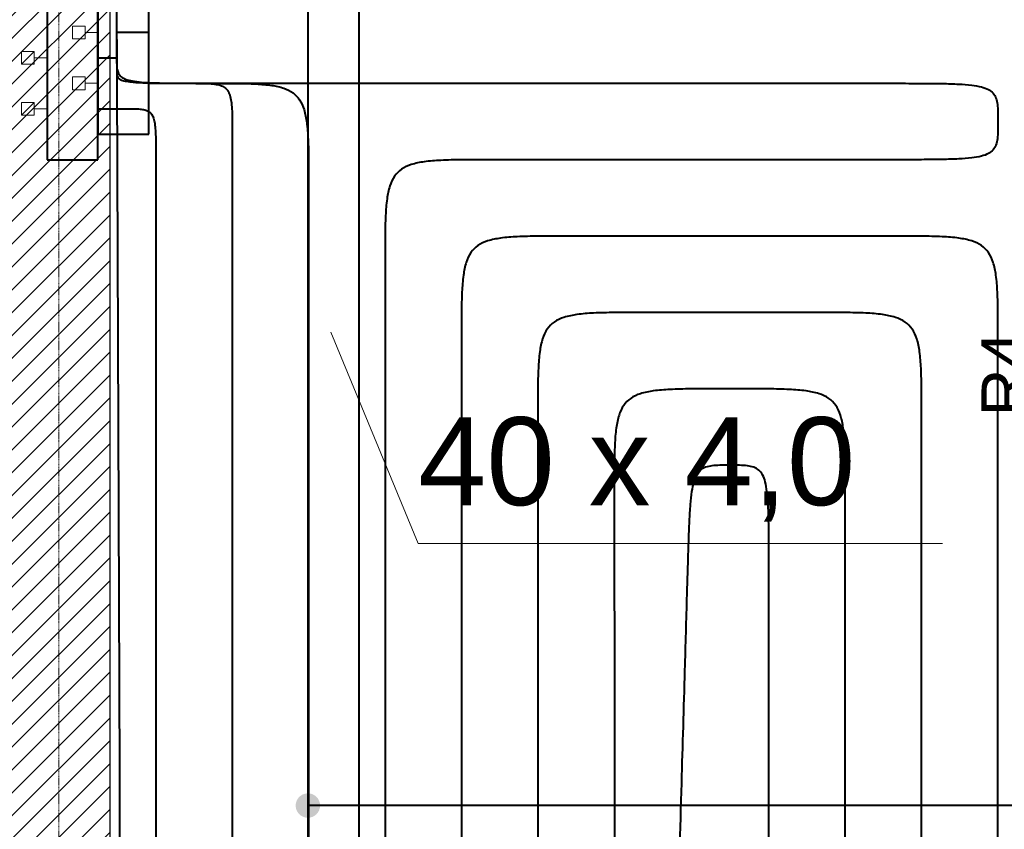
# Model space of a CAD drawing. Header units: millimetres. Extents: x 49908 to 79848, y -11883 to -3092.
# Tile 102 of 222: x 69083 to 69276, y -5190 to -5031. Entities that reach past the tile are written whole.
import ezdxf
from ezdxf.lldxf.tags import DXFTag

# ---------------------------------------------------------------- set-up
doc = ezdxf.new("R2010")
doc.units = ezdxf.units.MM
doc.linetypes.add('DASHDOT', pattern=[1, 0.5, -0.25, 0, -0.25])
for name, color, linetype, lineweight in [('A_HATCH', 9, 'Continuous', 9), ('A_MUROWANE', 9, 'Continuous', 25), ('A_OSIE', 9, 'DASHDOT', 9)]:
    doc.layers.add(name, color=color, linetype=linetype, lineweight=lineweight)
for name, color, linetype in [('IS_Armatura_Therm', 7, 'SOLID'), ('IS_Inne_Urzadzenia_Therm', 7, 'Continuous'), ('IS_Opisy_działek_Therm', 7, 'SOLID')]:
    doc.layers.add(name, color=color, linetype=linetype)
for name, color, linetype, true_color in [('IS_Ogrzewanie_płaszczyznowe', 7, 'SOLID', 0xac00e6), ('IS_Przyłącza_o.p._Powrót', 7, 'DASH', 0x438955), ('IS_Przyłącza_o.p._Zasilanie', 7, 'SOLID', 0xff9124)]:
    doc.layers.add(name, color=color, linetype=linetype, true_color=true_color)
for name, color, linetype, lineweight, true_color in [('IS_Powrót', 7, 'DASH', 25, 0x0000e6), ('IS_Rozdzielacze_Powrót', 5, 'DASH', 25, 0x0000ff), ('IS_Rozdzielacze_Zasilanie', 1, 'SOLID', 25, 0xff0000), ('IS_Rys.pętli_o.p._Powrót', 7, 'DASH', 13, 0x4c9a5f), ('IS_Rys.pętli_o.p._Zasilanie', 7, 'SOLID', 13, 0xff8c1a), ('IS_Zasilanie', 7, 'SOLID', 25, 0xeb0000)]:
    doc.layers.add(name, color=color, linetype=linetype, lineweight=lineweight, true_color=true_color)
tags = doc.linetypes.add('DASH', pattern=[15, 10, -5]).pattern_tags.tags
tags[6:7] = [DXFTag(74, 4), DXFTag(75, 0), DXFTag(340, '0'), DXFTag(46, 0.0), DXFTag(50, 0.0), DXFTag(44, 0.0), DXFTag(45, 0.0)]
tags[4:5] = [DXFTag(74, 4), DXFTag(75, 0), DXFTag(340, '0'), DXFTag(46, 0.0), DXFTag(50, 0.0), DXFTag(44, 0.0), DXFTag(45, 0.0)]
tags = doc.linetypes.add('SOLID', pattern=[10, 10, 0]).pattern_tags.tags
tags[6:7] = [DXFTag(74, 4), DXFTag(75, 0), DXFTag(340, '0'), DXFTag(46, 0.0), DXFTag(50, 0.0), DXFTag(44, 0.0), DXFTag(45, 0.0)]
tags[4:5] = [DXFTag(74, 4), DXFTag(75, 0), DXFTag(340, '0'), DXFTag(46, 0.0), DXFTag(50, 0.0), DXFTag(44, 0.0), DXFTag(45, 0.0)]

msp = doc.modelspace()

# ---------------------------------------------------------------- hatches: boundary and pattern name
at = {"layer": 'A_HATCH', "transparency": 33554687}
h = msp.add_hatch(dxfattribs=at)
h.set_pattern_fill('ANSI31', color=256, angle=360)
h.set_pattern_definition([(45, (16000, 0), (-2.24506403, 2.24506403), [])])
h.paths.add_polyline_path([(69100.47, -6009.74), (69080.47, -6009.74), (69080.47, -6426.63), (69100.47, -6426.63)])
h.paths.add_polyline_path([(69100.47, -5426.63), (69080.47, -5426.63), (69080.47, -5486.63), (68700.47, -5486.63), (68700.47, -5439.13), (68680.47, -5439.13), (68680.47, -5566.63), (68700.47, -5566.63), (68700.47, -5506.63), (69080.47, -5506.63), (69080.47, -5566.63), (69100.47, -5566.63)])
h.paths.add_polyline_path([(69100.47, -4926.63), (69042.97, -4926.63), (69042.97, -4946.63), (69080.47, -4946.63), (69080.47, -5326.63), (69100.47, -5326.63)])
h.paths.add_polyline_path([(68942.97, -4926.63), (68837.97, -4926.63), (68837.97, -4946.63), (68942.97, -4946.63)])
h.paths.add_polyline_path([(69695.47, -5826.63), (69555.47, -5826.63), (69555.47, -5846.63), (69670.47, -5846.63), (69670.47, -6026.63), (69690.47, -6026.63), (69690.47, -5846.63), (69695.47, -5846.63)])
h.paths.add_polyline_path([(69690.47, -6026.63), (69670.47, -6026.63), (69670.47, -6126.63), (69690.47, -6126.63)])
h.paths.add_polyline_path([(69690.47, -6126.63), (69670.47, -6126.63), (69670.47, -6181.63), (69690.47, -6181.63)])
h.paths.add_polyline_path([(69940.47, -5826.63), (69790.47, -5826.63), (69790.47, -5846.63), (69940.47, -5846.63)])
h.paths.add_polyline_path([(69940.47, -5826.63), (69940.47, -5846.63)], flags=17)
h.paths.add_polyline_path([(69790.47, -5826.63), (69785.47, -5826.63), (69785.47, -5846.63), (69790.47, -5846.63)])
h.paths.add_polyline_path([(69325.47, -5826.63), (69325.47, -5846.63), (69465.47, -5846.63), (69465.47, -5826.63)])
h.paths.add_polyline_path([(69300.47, -5851.63), (69280.47, -5851.63), (69280.47, -5966.63), (69290.47, -5966.63), (69300.47, -5966.63)])
h.paths.add_polyline_path([(69300.47, -5439.13), (69280.47, -5439.13), (69280.47, -5813.63), (69300.47, -5813.63)])
h.paths.add_polyline_path([(69280.47, -5014.13), (69300.47, -5014.13), (69300.47, -4926.63), (69280.47, -4926.63)])
h.paths.add_polyline_path([(69300.47, -5039.13), (69280.47, -5039.13), (69280.47, -5414.13), (69300.47, -5414.13)])
h.paths.add_polyline_path([(68700.47, -5839.13), (68680.47, -5839.13), (68680.47, -5909.74), (68700.47, -5909.74)])
h.paths.add_polyline_path([(68700.47, -5814.13), (68700.47, -5826.63), (69080.47, -5826.63), (69080.47, -5909.74), (69100.47, -5909.74), (69100.47, -5666.63), (69080.47, -5666.63), (69080.47, -5806.63), (68700.47, -5806.63), (68700.47, -5666.63), (68680.47, -5666.63), (68680.47, -5814.13)])
h.paths.add_polyline_path([(68680.47, -5014.13), (68700.47, -5014.13), (68700.47, -4946.63), (68737.97, -4946.63), (68737.97, -4926.63), (68680.47, -4926.63)])
h.paths.add_polyline_path([(68700.47, -5039.13), (68680.47, -5039.13), (68680.47, -5314.13), (68700.47, -5314.13)])
at = {"layer": 'IS_Powrót'}
h = msp.add_hatch(color=256, dxfattribs=at)
edge = h.paths.add_edge_path()
edge.add_arc((69139.39, -5185.11), 2.4, 0, 360)

# ---------------------------------------------------------------- linework, layer by layer
at = {"layer": 'A_MUROWANE'}
msp.add_lwpolyline([(69042.97, -4926.63), (69100.47, -4926.63), (69100.47, -5326.63), (69080.47, -5326.63), (69080.47, -4946.63), (69042.97, -4946.63)], close=True, dxfattribs=at)
at = {"layer": 'A_OSIE', "ltscale": 0.3, "transparency": 33554559}
msp.add_line((69090.47, -7140.05), (69090.47, -3902.99), dxfattribs=at)
at = {"layer": 'IS_Armatura_Therm', "color": 1, "lineweight": 20}
for p, q in [((69095.66, -5032.02), (69093.16, -5032.02)), ((69093.16, -5032.02), (69093.16, -5034.52)), ((69095.66, -5034.52), (69095.66, -5032.02)), ((69098.16, -5033.27), (69095.66, -5033.27)), ((69093.16, -5034.52), (69095.66, -5034.52)), ((69095.66, -5042.02), (69093.16, -5042.02)), ((69093.16, -5042.02), (69093.16, -5044.52)), ((69095.66, -5044.52), (69095.66, -5042.02)), ((69093.16, -5044.52), (69095.66, -5044.52)), ((69098.16, -5043.27), (69095.66, -5043.27))]:
    msp.add_line(p, q, dxfattribs=at)
at = {"layer": 'IS_Armatura_Therm', "color": 5, "lineweight": 20}
for p, q in [((69085.66, -5037.02), (69083.16, -5037.02)), ((69083.16, -5037.02), (69083.16, -5039.52)), ((69085.66, -5037.02), (69083.16, -5039.52)), ((69085.66, -5039.52), (69085.66, -5037.02)), ((69088.16, -5038.27), (69085.66, -5038.27)), ((69083.16, -5039.52), (69085.66, -5039.52)), ((69085.66, -5047.02), (69083.16, -5047.02)), ((69083.16, -5047.02), (69083.16, -5049.52)), ((69085.66, -5047.02), (69083.16, -5049.52)), ((69085.66, -5049.52), (69085.66, -5047.02)), ((69088.16, -5048.27), (69085.66, -5048.27)), ((69083.16, -5049.52), (69085.66, -5049.52))]:
    msp.add_line(p, q, dxfattribs=at)
at = {"layer": 'IS_Ogrzewanie_płaszczyznowe', "lineweight": 40}
for p, q in [((69101.39, -4926.65), (69102.42, -5178.51)), ((69102.42, -5178.51), (69102.42, -5690.61))]:
    msp.add_line(p, q, dxfattribs=at)
at = {"layer": 'IS_Opisy_działek_Therm', "lineweight": 20}
for p, q in [((69143.93, -5092.13), (69161.02, -5133.65)), ((69161.02, -5133.65), (69264.02, -5133.65))]:
    msp.add_line(p, q, dxfattribs=at)
at = {"layer": 'IS_Powrót', "lineweight": 40}
for p, q in [((69139.39, -4931.87), (69139.39, -5185.11)), ((69296.92, -5185.11), (69139.39, -5185.11)), ((69139.39, -5185.11), (69139.39, -5866.06))]:
    msp.add_line(p, q, dxfattribs=at)
at = {"layer": 'IS_Przyłącza_o.p._Powrót', "lineweight": 40}
for points, knots in [([(69098.16, -5038.27), (69098.19, -5038.27), (69098.3, -5038.27), (69098.52, -5038.27), (69098.86, -5038.27), (69099.29, -5038.27), (69099.76, -5038.27), (69100.25, -5038.27), (69100.72, -5038.27), (69101.15, -5038.27), (69101.49, -5038.27), (69101.71, -5038.27), (69101.82, -5038.27), (69101.85, -5038.27)], [0, 0, 0, 0, 0.00085863, 0.00321295, 0.00673057, 0.01107913, 0.01592626, 0.02093956, 0.02578668, 0.03013524, 0.03365287, 0.03600719, 0.03686582, 0.03686582, 0.03686582, 0.03686582]), ([(69098.16, -5048.27), (69098.21, -5048.27), (69098.37, -5048.27), (69098.72, -5048.27), (69099.24, -5048.27), (69099.9, -5048.27), (69100.63, -5048.27), (69101.38, -5048.27), (69102.12, -5048.27), (69102.77, -5048.27), (69103.29, -5048.27), (69103.64, -5048.27), (69103.81, -5048.27), (69103.85, -5048.27)], [0, 0, 0, 0, 0.00132455, 0.00495636, 0.01038273, 0.01709091, 0.02456818, 0.03230182, 0.03977909, 0.04648727, 0.05191364, 0.05554545, 0.05687, 0.05687, 0.05687, 0.05687]), ([(69103.85, -5048.27), (69104.32, -5048.27), (69105.18, -5048.27), (69106.35, -5048.31), (69107.3, -5048.43), (69108.07, -5048.7), (69108.67, -5049.2), (69109.06, -5049.95), (69109.3, -5050.94), (69109.45, -5052.23), (69109.52, -5053.88), (69109.54, -5055.94), (69109.54, -5057.44), (69109.54, -5058.27)], [0, 0, 0, 0, 0.0141429, 0.025734, 0.035115, 0.0428525, 0.0499553, 0.0578206, 0.0677118, 0.0805071, 0.0968308, 0.1171936, 0.1420622, 0.1420622, 0.1420622, 0.1420622]), ([(69109.54, -5058.27), (69109.54, -5060.37), (69109.54, -5068.23), (69109.54, -5084.69), (69109.54, -5109.69), (69109.54, -5140.79), (69109.54, -5175.54), (69109.54, -5211.52), (69109.54, -5246.27), (69109.54, -5277.37), (69109.54, -5302.37), (69109.54, -5318.83), (69109.54, -5326.69), (69109.54, -5328.79)], [0, 0, 0, 0, 0.063005, 0.235761, 0.493878, 0.812968, 1.168641, 1.536509, 1.892182, 2.211272, 2.469389, 2.642145, 2.70515, 2.70515, 2.70515, 2.70515])]:
    msp.add_open_spline(points, degree=3, knots=knots, dxfattribs=at)
at = {"layer": 'IS_Przyłącza_o.p._Zasilanie', "lineweight": 40}
for points, knots in [([(69108.16, -5033.27), (69108.11, -5033.27), (69107.93, -5033.27), (69107.54, -5033.27), (69106.96, -5033.27), (69106.23, -5033.27), (69105.42, -5033.27), (69104.57, -5033.27), (69103.76, -5033.27), (69103.03, -5033.27), (69102.45, -5033.27), (69102.06, -5033.27), (69101.88, -5033.27), (69101.83, -5033.27)], [0, 0, 0, 0, 0.00147521, 0.00552014, 0.01156373, 0.01903495, 0.02736275, 0.03597606, 0.04430386, 0.05177508, 0.05781867, 0.0618636, 0.06333881, 0.06333881, 0.06333881, 0.06333881]), ([(69108.16, -5043.27), (69108.23, -5043.27), (69108.46, -5043.27), (69108.96, -5043.27), (69109.72, -5043.27), (69110.66, -5043.27), (69111.71, -5043.27), (69112.8, -5043.27), (69113.85, -5043.27), (69114.79, -5043.27), (69115.55, -5043.27), (69116.05, -5043.27), (69116.29, -5043.27), (69116.35, -5043.27)], [0, 0, 0, 0, 0.00190681, 0.00713518, 0.01494696, 0.02460406, 0.03536833, 0.04650167, 0.05726594, 0.06692304, 0.07473482, 0.07996319, 0.08187, 0.08187, 0.08187, 0.08187]), ([(69116.35, -5043.27), (69117.03, -5043.27), (69118.26, -5043.27), (69119.95, -5043.31), (69121.3, -5043.43), (69122.39, -5043.69), (69123.24, -5044.16), (69123.84, -5044.91), (69124.2, -5045.93), (69124.41, -5047.23), (69124.51, -5048.88), (69124.54, -5050.93), (69124.54, -5052.44), (69124.54, -5053.27)], [0, 0, 0, 0, 0.02036, 0.0370375, 0.0504614, 0.0612218, 0.0702788, 0.0791148, 0.0893677, 0.1022673, 0.1186127, 0.1389778, 0.1638464, 0.1638464, 0.1638464, 0.1638464]), ([(69124.54, -5053.27), (69124.54, -5055.53), (69124.54, -5063.97), (69124.54, -5081.65), (69124.54, -5108.49), (69124.54, -5141.89), (69124.54, -5179.21), (69124.54, -5217.85), (69124.54, -5255.17), (69124.54, -5288.56), (69124.54, -5315.41), (69124.54, -5333.09), (69124.54, -5341.53), (69124.54, -5343.79)], [0, 0, 0, 0, 0.067663, 0.253191, 0.530392, 0.873073, 1.255042, 1.650108, 2.032077, 2.374758, 2.651959, 2.837487, 2.90515, 2.90515, 2.90515, 2.90515])]:
    msp.add_open_spline(points, degree=3, knots=knots, dxfattribs=at)
at = {"layer": 'IS_Rozdzielacze_Powrót', "linetype": 'SOLID', "lineweight": 40}
for p, q in [((69088.16, -4958.27), (69088.16, -5058.27)), ((69098.16, -5058.27), (69098.16, -4958.27)), ((69088.16, -5058.27), (69098.16, -5058.27)), ((69098.16, -5058.27), (69098.16, -5058.27))]:
    msp.add_line(p, q, dxfattribs=at)
at = {"layer": 'IS_Rozdzielacze_Zasilanie', "lineweight": 40}
for p, q in [((69098.16, -4953.27), (69098.16, -5053.27)), ((69108.16, -5053.27), (69108.16, -4953.27)), ((69098.16, -5053.27), (69108.16, -5053.27)), ((69108.16, -5053.27), (69108.16, -5053.27))]:
    msp.add_line(p, q, dxfattribs=at)
at = {"layer": 'IS_Rys.pętli_o.p._Powrót', "lineweight": 40}
for points, knots in [([(69101.85, -5038.27), (69101.85, -5038.29), (69101.85, -5038.36), (69101.85, -5038.52), (69101.85, -5038.75), (69101.85, -5039.03), (69101.85, -5039.36), (69101.85, -5039.69), (69101.85, -5040.01), (69101.85, -5040.3), (69101.85, -5040.53), (69101.85, -5040.68), (69101.85, -5040.75), (69101.85, -5040.77)], [0, 0, 0, 0, 0.00058227, 0.00217881, 0.00456424, 0.00751315, 0.01080015, 0.01419985, 0.01748685, 0.02043576, 0.02282119, 0.02441773, 0.025, 0.025, 0.025, 0.025]), ([(69101.85, -5040.77), (69101.85, -5040.98), (69101.85, -5041.36), (69101.93, -5041.91), (69102.26, -5042.38), (69102.9, -5042.69), (69103.87, -5042.91), (69105.27, -5043.07), (69107.21, -5043.17), (69109.78, -5043.23), (69113.07, -5043.26), (69117.18, -5043.27), (69120.19, -5043.27), (69121.85, -5043.27)], [0, 0, 0, 0, 0.0062189, 0.0114166, 0.016393, 0.0227951, 0.0322664, 0.0460468, 0.0651645, 0.0905685, 0.1231775, 0.163899, 0.213636, 0.213636, 0.213636, 0.213636]), ([(69121.85, -5043.27), (69122.88, -5043.27), (69126.75, -5043.27), (69134.85, -5043.27), (69147.14, -5043.27), (69162.44, -5043.27), (69179.54, -5043.27), (69197.23, -5043.27), (69214.33, -5043.27), (69229.63, -5043.27), (69241.93, -5043.27), (69250.02, -5043.27), (69253.89, -5043.27), (69254.92, -5043.27)], [0, 0, 0, 0, 0.030994, 0.115977, 0.242953, 0.399922, 0.574888, 0.755852, 0.930818, 1.087788, 1.214763, 1.299746, 1.33074, 1.33074, 1.33074, 1.33074]), ([(69254.92, -5043.27), (69256.58, -5043.27), (69259.6, -5043.27), (69263.7, -5043.3), (69266.99, -5043.39), (69269.57, -5043.58), (69271.53, -5043.89), (69272.99, -5044.38), (69274.01, -5045.14), (69274.6, -5046.19), (69274.85, -5047.47), (69274.93, -5049.02), (69274.92, -5050.15), (69274.92, -5050.77)], [0, 0, 0, 0, 0.0497371, 0.0904602, 0.1230849, 0.1485648, 0.1679552, 0.182559, 0.1941878, 0.2052149, 0.2177714, 0.2330781, 0.25173, 0.25173, 0.25173, 0.25173]), ([(69274.92, -5050.77), (69274.92, -5051.39), (69274.93, -5052.53), (69274.85, -5054.08), (69274.6, -5055.36), (69274.01, -5056.41), (69272.99, -5057.16), (69271.53, -5057.65), (69269.57, -5057.97), (69266.99, -5058.15), (69263.7, -5058.24), (69259.6, -5058.27), (69256.58, -5058.27), (69254.92, -5058.27)], [0, 0, 0, 0, 0.018652, 0.0339587, 0.0465152, 0.0575423, 0.069171, 0.0837748, 0.1031653, 0.1286452, 0.1612698, 0.201993, 0.25173, 0.25173, 0.25173, 0.25173]), ([(69174.54, -5058.27), (69172.88, -5058.27), (69169.86, -5058.27), (69165.76, -5058.35), (69162.45, -5058.59), (69159.82, -5059.1), (69157.76, -5060.01), (69156.27, -5061.5), (69155.36, -5063.56), (69154.85, -5066.18), (69154.61, -5069.49), (69154.53, -5073.6), (69154.54, -5076.61), (69154.54, -5078.27)], [0, 0, 0, 0, 0.0497373, 0.0904721, 0.1232039, 0.1491998, 0.1703704, 0.1897083, 0.2108788, 0.2368747, 0.2696065, 0.3103414, 0.3600787, 0.3600787, 0.3600787, 0.3600787]), ([(69254.92, -5058.27), (69254.3, -5058.27), (69251.96, -5058.27), (69247.07, -5058.27), (69239.64, -5058.27), (69230.4, -5058.27), (69220.08, -5058.27), (69209.39, -5058.27), (69199.06, -5058.27), (69189.82, -5058.27), (69182.39, -5058.27), (69177.5, -5058.27), (69175.16, -5058.27), (69174.54, -5058.27)], [0, 0, 0, 0, 0.0187226, 0.0700589, 0.1467614, 0.2415825, 0.3472749, 0.456591, 0.5622833, 0.6571045, 0.7338069, 0.7851432, 0.8038659, 0.8038659, 0.8038659, 0.8038659]), ([(69154.54, -5078.27), (69154.54, -5080.49), (69154.54, -5088.78), (69154.54, -5106.16), (69154.54, -5132.54), (69154.54, -5165.36), (69154.54, -5202.04), (69154.54, -5240.01), (69154.54, -5276.7), (69154.54, -5309.52), (69154.54, -5335.9), (69154.54, -5353.28), (69154.54, -5361.57), (69154.54, -5363.79)], [0, 0, 0, 0, 0.066499, 0.248834, 0.521263, 0.858047, 1.233442, 1.621708, 1.997103, 2.333887, 2.606316, 2.788651, 2.85515, 2.85515, 2.85515, 2.85515]), ([(69204.54, -5088.27), (69202.88, -5088.27), (69199.86, -5088.27), (69195.76, -5088.35), (69192.45, -5088.59), (69189.82, -5089.1), (69187.76, -5090.01), (69186.27, -5091.5), (69185.36, -5093.56), (69184.85, -5096.18), (69184.61, -5099.49), (69184.53, -5103.6), (69184.54, -5106.61), (69184.54, -5108.27)], [0, 0, 0, 0, 0.0497373, 0.0904721, 0.1232039, 0.1491998, 0.1703704, 0.1897083, 0.2108788, 0.2368747, 0.2696065, 0.3103414, 0.3600787, 0.3600787, 0.3600787, 0.3600787]), ([(69239.92, -5088.27), (69239.65, -5088.27), (69238.62, -5088.27), (69236.47, -5088.27), (69233.2, -5088.27), (69229.13, -5088.27), (69224.58, -5088.27), (69219.88, -5088.27), (69215.33, -5088.27), (69211.26, -5088.27), (69207.99, -5088.27), (69205.84, -5088.27), (69204.81, -5088.27), (69204.54, -5088.27)], [0, 0, 0, 0, 0.0082418, 0.0308403, 0.0646051, 0.1063459, 0.1528722, 0.2009937, 0.24752, 0.2892608, 0.3230256, 0.3456241, 0.3538659, 0.3538659, 0.3538659, 0.3538659]), ([(69259.92, -5108.27), (69259.92, -5106.61), (69259.93, -5103.6), (69259.85, -5099.49), (69259.61, -5096.18), (69259.1, -5093.56), (69258.19, -5091.5), (69256.7, -5090.01), (69254.64, -5089.1), (69252.01, -5088.59), (69248.7, -5088.35), (69244.6, -5088.27), (69241.58, -5088.27), (69239.92, -5088.27)], [0, 0, 0, 0, 0.0497373, 0.0904721, 0.1232039, 0.1491998, 0.1703704, 0.1897083, 0.2108788, 0.2368747, 0.2696065, 0.3103414, 0.3600787, 0.3600787, 0.3600787, 0.3600787]), ([(69184.54, -5108.27), (69184.54, -5110.49), (69184.54, -5118.78), (69184.54, -5136.16), (69184.54, -5162.54), (69184.54, -5195.36), (69184.54, -5232.04), (69184.54, -5270.01), (69184.54, -5306.7), (69184.54, -5339.52), (69184.54, -5365.9), (69184.54, -5383.28), (69184.54, -5391.57), (69184.54, -5393.79)], [0, 0, 0, 0, 0.066499, 0.248834, 0.521263, 0.858047, 1.233442, 1.621708, 1.997103, 2.333887, 2.606316, 2.788651, 2.85515, 2.85515, 2.85515, 2.85515]), ([(69259.92, -5648.11), (69259.92, -5643.92), (69259.92, -5628.23), (69259.92, -5595.38), (69259.92, -5545.49), (69259.92, -5483.44), (69259.92, -5414.08), (69259.92, -5342.29), (69259.92, -5272.94), (69259.92, -5210.88), (69259.92, -5161), (69259.92, -5128.15), (69259.92, -5112.46), (69259.92, -5108.27)], [0, 0, 0, 0, 0.125732, 0.47048, 0.985574, 1.622344, 2.33212, 3.06623, 3.776006, 4.412776, 4.92787, 5.272618, 5.39835, 5.39835, 5.39835, 5.39835]), ([(69222.23, -5118.27), (69221.59, -5118.27), (69220.43, -5118.27), (69218.84, -5118.35), (69217.52, -5118.6), (69216.43, -5119.18), (69215.62, -5120.2), (69215.08, -5121.66), (69214.69, -5123.62), (69214.43, -5126.2), (69214.24, -5129.49), (69214.09, -5133.59), (69214.01, -5136.61), (69213.96, -5138.26)], [0, 0, 0, 0, 0.019137, 0.0348665, 0.0478101, 0.0591882, 0.0710953, 0.0858867, 0.1053928, 0.1309384, 0.1635956, 0.2043305, 0.2540693, 0.2540693, 0.2540693, 0.2540693]), ([(69229.92, -5138.27), (69229.92, -5136.61), (69229.92, -5133.6), (69229.9, -5129.5), (69229.8, -5126.2), (69229.61, -5123.62), (69229.29, -5121.66), (69228.79, -5120.21), (69228.01, -5119.18), (69226.93, -5118.6), (69225.62, -5118.35), (69224.03, -5118.27), (69222.87, -5118.27), (69222.23, -5118.27)], [0, 0, 0, 0, 0.0497371, 0.0904603, 0.1230859, 0.1485702, 0.1679766, 0.1826273, 0.1943705, 0.2056102, 0.2184738, 0.2341731, 0.2533058, 0.2533058, 0.2533058, 0.2533058]), ([(69213.96, -5138.26), (69213.91, -5140.07), (69213.71, -5146.82), (69213.31, -5160.96), (69212.69, -5182.44), (69211.92, -5209.16), (69211.06, -5239.02), (69210.17, -5269.93), (69209.3, -5299.79), (69208.53, -5326.51), (69207.92, -5347.99), (69207.51, -5362.13), (69207.31, -5368.88), (69207.26, -5370.69)], [0, 0, 0, 0, 0.054156, 0.202649, 0.424515, 0.69879, 1.00451, 1.320713, 1.626433, 1.900709, 2.122574, 2.271067, 2.325223, 2.325223, 2.325223, 2.325223]), ([(69229.92, -5618.11), (69229.92, -5614.38), (69229.92, -5600.44), (69229.92, -5571.24), (69229.92, -5526.9), (69229.92, -5471.74), (69229.92, -5410.09), (69229.92, -5346.28), (69229.92, -5284.64), (69229.92, -5229.48), (69229.92, -5185.14), (69229.92, -5155.94), (69229.92, -5142), (69229.92, -5138.27)], [0, 0, 0, 0, 0.111757, 0.418188, 0.876032, 1.442029, 2.072916, 2.725434, 3.356321, 3.922318, 4.380162, 4.686593, 4.79835, 4.79835, 4.79835, 4.79835])]:
    msp.add_open_spline(points, degree=3, knots=knots, dxfattribs=at)
at = {"layer": 'IS_Rys.pętli_o.p._Zasilanie', "lineweight": 40}
for points, knots in [([(69101.83, -5033.27), (69101.83, -5033.31), (69101.83, -5033.46), (69101.83, -5033.76), (69101.83, -5034.22), (69101.83, -5034.8), (69101.83, -5035.44), (69101.83, -5036.1), (69101.83, -5036.75), (69101.83, -5037.32), (69101.83, -5037.78), (69101.83, -5038.09), (69101.83, -5038.23), (69101.83, -5038.27)], [0, 0, 0, 0, 0.00116454, 0.00435763, 0.00912847, 0.0150263, 0.0216003, 0.0283997, 0.0349737, 0.04087153, 0.04564237, 0.04883546, 0.05, 0.05, 0.05, 0.05]), ([(69101.83, -5038.27), (69101.83, -5038.69), (69101.83, -5039.44), (69101.9, -5040.48), (69102.15, -5041.36), (69102.74, -5042.07), (69103.7, -5042.54), (69105.04, -5042.86), (69106.88, -5043.07), (69109.31, -5043.19), (69112.41, -5043.25), (69116.28, -5043.27), (69119.12, -5043.27), (69120.68, -5043.27)], [0, 0, 0, 0, 0.0124351, 0.0226636, 0.0312481, 0.0394807, 0.049351, 0.062687, 0.0808222, 0.1048018, 0.1355487, 0.1739374, 0.2208243, 0.2208243, 0.2208243, 0.2208243]), ([(69120.68, -5043.27), (69122.25, -5043.27), (69125.09, -5043.27), (69128.96, -5043.35), (69132.08, -5043.59), (69134.56, -5044.1), (69136.51, -5045.02), (69137.91, -5046.52), (69138.76, -5048.57), (69139.24, -5051.18), (69139.47, -5054.49), (69139.54, -5058.6), (69139.54, -5061.61), (69139.54, -5063.27)], [0, 0, 0, 0, 0.0468872, 0.0852894, 0.1161603, 0.1407367, 0.1609271, 0.179719, 0.2006675, 0.2265972, 0.2593151, 0.3000485, 0.3497857, 0.3497857, 0.3497857, 0.3497857]), ([(69139.54, -5063.27), (69139.54, -5065.49), (69139.54, -5073.78), (69139.54, -5091.16), (69139.54, -5117.54), (69139.54, -5150.36), (69139.54, -5187.04), (69139.54, -5225.01), (69139.54, -5261.7), (69139.54, -5294.52), (69139.54, -5320.9), (69139.54, -5338.28), (69139.54, -5346.57), (69139.54, -5348.79)], [0, 0, 0, 0, 0.066499, 0.248834, 0.521263, 0.858047, 1.233442, 1.621708, 1.997103, 2.333887, 2.606316, 2.788651, 2.85515, 2.85515, 2.85515, 2.85515]), ([(69189.54, -5073.27), (69187.88, -5073.27), (69184.86, -5073.27), (69180.76, -5073.35), (69177.45, -5073.59), (69174.82, -5074.1), (69172.76, -5075.01), (69171.27, -5076.5), (69170.36, -5078.56), (69169.85, -5081.18), (69169.61, -5084.49), (69169.53, -5088.6), (69169.54, -5091.61), (69169.54, -5093.27)], [0, 0, 0, 0, 0.0497373, 0.0904721, 0.1232039, 0.1491998, 0.1703704, 0.1897083, 0.2108788, 0.2368747, 0.2696065, 0.3103414, 0.3600787, 0.3600787, 0.3600787, 0.3600787]), ([(69254.92, -5073.27), (69254.42, -5073.27), (69252.52, -5073.27), (69248.54, -5073.27), (69242.49, -5073.27), (69234.98, -5073.27), (69226.58, -5073.27), (69217.88, -5073.27), (69209.48, -5073.27), (69201.97, -5073.27), (69195.92, -5073.27), (69191.94, -5073.27), (69190.04, -5073.27), (69189.54, -5073.27)], [0, 0, 0, 0, 0.015229, 0.0569861, 0.119376, 0.1965036, 0.282474, 0.3713919, 0.4573622, 0.5344899, 0.5968798, 0.6386368, 0.6538659, 0.6538659, 0.6538659, 0.6538659]), ([(69274.92, -5093.27), (69274.92, -5091.61), (69274.93, -5088.6), (69274.85, -5084.49), (69274.61, -5081.18), (69274.1, -5078.56), (69273.19, -5076.5), (69271.7, -5075.01), (69269.64, -5074.1), (69267.01, -5073.59), (69263.7, -5073.35), (69259.6, -5073.27), (69256.58, -5073.27), (69254.92, -5073.27)], [0, 0, 0, 0, 0.0497373, 0.0904721, 0.1232039, 0.1491998, 0.1703704, 0.1897083, 0.2108788, 0.2368747, 0.2696065, 0.3103414, 0.3600787, 0.3600787, 0.3600787, 0.3600787]), ([(69169.54, -5093.27), (69169.54, -5095.49), (69169.54, -5103.78), (69169.54, -5121.16), (69169.54, -5147.54), (69169.54, -5180.36), (69169.54, -5217.04), (69169.54, -5255.01), (69169.54, -5291.7), (69169.54, -5324.52), (69169.54, -5350.9), (69169.54, -5368.28), (69169.54, -5376.57), (69169.54, -5378.79)], [0, 0, 0, 0, 0.066499, 0.248834, 0.521263, 0.858047, 1.233442, 1.621708, 1.997103, 2.333887, 2.606316, 2.788651, 2.85515, 2.85515, 2.85515, 2.85515]), ([(69274.92, -5663.11), (69274.92, -5658.68), (69274.92, -5642.13), (69274.92, -5607.45), (69274.92, -5554.79), (69274.92, -5489.29), (69274.92, -5416.08), (69274.92, -5340.3), (69274.92, -5267.09), (69274.92, -5201.59), (69274.92, -5148.93), (69274.92, -5114.25), (69274.92, -5097.7), (69274.92, -5093.27)], [0, 0, 0, 0, 0.132719, 0.496626, 1.040345, 1.712502, 2.461721, 3.236629, 3.985848, 4.658005, 5.201724, 5.565631, 5.69835, 5.69835, 5.69835, 5.69835]), ([(69219.54, -5103.27), (69217.88, -5103.27), (69214.86, -5103.27), (69210.76, -5103.35), (69207.45, -5103.59), (69204.82, -5104.1), (69202.77, -5105.01), (69201.28, -5106.5), (69200.37, -5108.56), (69199.86, -5111.18), (69199.62, -5114.49), (69199.55, -5118.6), (69199.55, -5121.61), (69199.55, -5123.27)], [0, 0, 0, 0, 0.0497371, 0.0904711, 0.1232004, 0.1491917, 0.1703551, 0.1896846, 0.210848, 0.2368393, 0.2695686, 0.3103026, 0.3600397, 0.3600397, 0.3600397, 0.3600397]), ([(69224.92, -5103.27), (69224.88, -5103.27), (69224.73, -5103.27), (69224.4, -5103.27), (69223.9, -5103.27), (69223.28, -5103.27), (69222.59, -5103.27), (69221.87, -5103.27), (69221.18, -5103.27), (69220.56, -5103.27), (69220.06, -5103.27), (69219.74, -5103.27), (69219.58, -5103.27), (69219.54, -5103.27)], [0, 0, 0, 0, 0.00125458, 0.00469455, 0.00983426, 0.01618809, 0.02327038, 0.03059549, 0.03767778, 0.0440316, 0.04917132, 0.05261129, 0.05386587, 0.05386587, 0.05386587, 0.05386587]), ([(69244.92, -5123.27), (69244.92, -5121.61), (69244.93, -5118.6), (69244.85, -5114.49), (69244.61, -5111.18), (69244.1, -5108.56), (69243.19, -5106.5), (69241.7, -5105.01), (69239.64, -5104.1), (69237.01, -5103.59), (69233.7, -5103.35), (69229.6, -5103.27), (69226.58, -5103.27), (69224.92, -5103.27)], [0, 0, 0, 0, 0.0497373, 0.0904721, 0.1232039, 0.1491998, 0.1703704, 0.1897083, 0.2108788, 0.2368747, 0.2696065, 0.3103414, 0.3600787, 0.3600787, 0.3600787, 0.3600787]), ([(69199.55, -5123.27), (69199.56, -5127), (69199.57, -5140.94), (69199.59, -5170.14), (69199.63, -5214.48), (69199.68, -5269.64), (69199.73, -5331.28), (69199.79, -5395.09), (69199.84, -5456.74), (69199.89, -5511.9), (69199.93, -5556.24), (69199.95, -5585.44), (69199.96, -5599.38), (69199.97, -5603.11)], [0, 0, 0, 0, 0.111757, 0.418188, 0.876033, 1.442029, 2.072917, 2.725435, 3.356323, 3.922319, 4.380163, 4.686595, 4.798352, 4.798352, 4.798352, 4.798352]), ([(69244.92, -5633.11), (69244.92, -5629.15), (69244.92, -5614.34), (69244.92, -5583.31), (69244.92, -5536.2), (69244.92, -5477.59), (69244.92, -5412.09), (69244.92, -5344.29), (69244.92, -5278.79), (69244.92, -5220.18), (69244.92, -5173.07), (69244.92, -5142.04), (69244.92, -5127.23), (69244.92, -5123.27)], [0, 0, 0, 0, 0.118744, 0.444334, 0.930803, 1.532186, 2.202518, 2.895832, 3.566164, 4.167547, 4.654016, 4.979606, 5.09835, 5.09835, 5.09835, 5.09835])]:
    msp.add_open_spline(points, degree=3, knots=knots, dxfattribs=at)
at = {"layer": 'IS_Zasilanie', "lineweight": 40}
msp.add_line((69149.39, -4941.87), (69149.39, -5195.11), dxfattribs=at)

# ---------------------------------------------------------------- texts
at = {"layer": 'IS_Inne_Urzadzenia_Therm', "linetype": 'SOLID', "ltscale": 0.01, "insert": (69281.04, -5100.35), "char_height": 9.36, "attachment_point": 8, "rotation": 90}
msp.add_mtext('\\fArial|b0|i0;R4', dxfattribs=at)
at = {"layer": 'IS_Opisy_działek_Therm', "ltscale": 0.01, "insert": (69161.02, -5129.33), "char_height": 17.28, "attachment_point": 7}
msp.add_mtext('\\fArial|b0|i0;40 x 4,0', dxfattribs=at)

doc.saveas('drawing.dxf')
